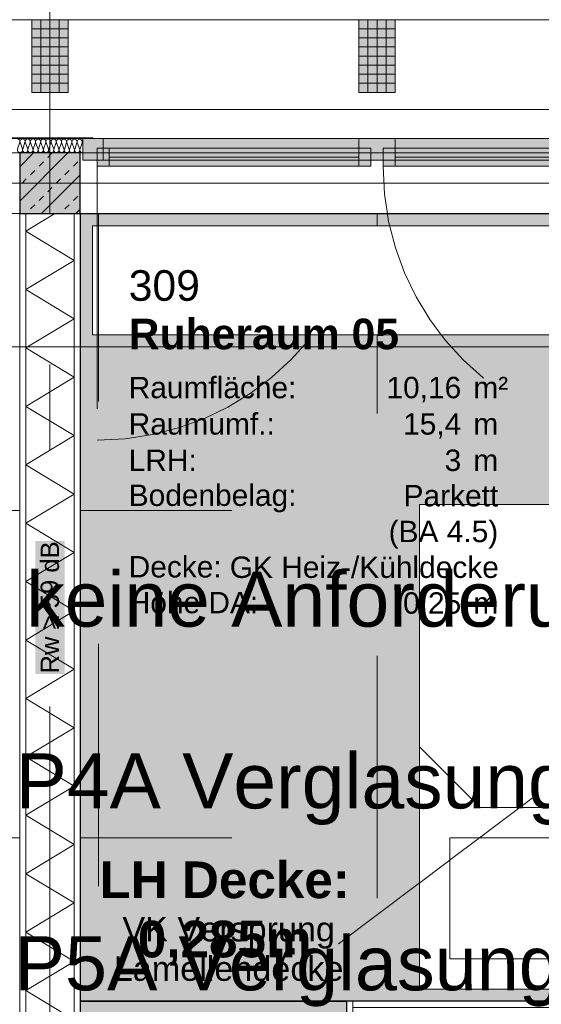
# Model space of a CAD drawing. Header units: metres. Extents: x -49 to 152, y -127 to 99.
# Tile 136 of 177: x -5.52 to -3.37, y -3.39 to 0.67. Entities that reach past the tile are written whole.
import ezdxf
from ezdxf.enums import TextEntityAlignment as Align

# ---------------------------------------------------------------- set-up
doc = ezdxf.new("R2010")
doc.units = ezdxf.units.M
doc.header["$PDMODE"] = 1
doc.header["$PDSIZE"] = -2
for name, pattern in [('Achsen 01', [5.291531, 3.175, -1.058062, 0.352704, -0.705764]), ('gestrichelt - 01', [2, 1, -1]), ('ISO-07 Punktiert', [0.889, 0.127, -0.762]), ('Raster 01', [2, 1, -1]), ('VW-01 Strichlinie kurz', [2, 1, -1])]:
    doc.linetypes.add(name, pattern=pattern)
doc.layers.get('0').update_dxf_attribs({"lineweight": 25})
for name, color, linetype, lineweight, true_color in [('013_Beton und Stahlbetonarbeiten-000 Brüstung', 7, 'Continuous', 9, 0xa6a6a6), ('013_Beton und Stahlbetonarbeiten-000 Sichtbeton-334 Außenwandöf', 5, 'Continuous', 5, 0x0000ff), ('014_Fassadenarbeiten-000 Aufsicht Betonfertigteile', 7, 'Continuous', 9, 0xc0c0c0), ('014_Fassadenarbeiten-330 mineralische Dämmung', 7, 'Continuous', 9, 0x666666), ('027_Tischlerarbeiten-000 Versprung Akustikdecke', 7, 'gestrichelt - 01', 9, 0xa0a0a4), ('031_Metallbauarbeiten-350 Lamellendecke DS', 7, 'Continuous', 35, 0x666666), ('032_Metallarbeiten-Fenster', 7, 'Continuous', 13, 0x444444), ('039_Trockenbauarbeiten-340 Dämmung', 7, 'Continuous', 9, 0xc0c0c0), ('039_Trockenbauarbeiten-350 Deckenspiegel', 7, 'Continuous', 35, 0x008011), ('AV1-Achsen', 1, 'Achsen 01', 18, 0xff0000), ('AV1-Einrichtung', 7, 'Continuous', 9, 0xa6a6a6), ('AV1-Raster', 7, 'Raster 01', 9, 0xa6a6a6)]:
    doc.layers.add(name, color=color, linetype=linetype, lineweight=lineweight, true_color=true_color)
for name, color, linetype, lineweight in [('013_Beton und Stahlbetonarbeiten-000 Unterzüge', 7, 'ISO-07 Punktiert', 13), ('013_Beton und Stahlbetonarbeiten-330 Außenstützen', 7, 'Continuous', 25), ('014_Fassadenarbeiten-330 Betonfertigteile vertikal', 7, 'Continuous', 9), ('039_Trockenbauarbeiten-340 Gipskarton', 7, 'Continuous', 9), ('039_Trockenbauarbeiten-alllg.', 7, 'Continuous', 9), ('_1.35m (3D)', 7, 'Continuous', 9), ('_GRU (2D)', 7, 'Continuous', 9), ('_Legende (2D)', 7, 'Continuous', 9), ('_OG 3 (2D)', 7, 'Continuous', 9), ('_OG 3 - DS (2D)', 7, 'Continuous', 9), ('AV1-Akustikvorgaben-Trennwände', 7, 'Continuous', 5), ('AV1-Schnitt Achsen', 7, 'Achsen 01', 18), ('AV1-Stempel-Raumstempel', 7, 'Continuous', 9), ('Bemaßung-Bemaßung', 7, 'Continuous', 9), ('Keine', 7, 'Continuous', 9)]:
    doc.layers.add(name, color=color, linetype=linetype, lineweight=lineweight)
doc.layers.get('0').freeze()
doc.styles.add('Arial', font='arial.ttf')
doc.styles.add('Arial (bold)', font='arialbd.ttf')
doc.dimstyles.new('COE 50', dxfattribs={"dimtxt": 100.872396, "dimasz": 0.001414, "dimexe": 0.001, "dimexo": 0.01, "dimgap": 0.001, "dimtad": 1, "dimdec": 3, "dimtxsty": 'Arial', "dimblk": 'VW_SLASH-3', "dimblk1": 'VW_SLASH-3', "dimblk2": 'VW_SLASH-3', "dimcen": 0, "dimadec": 3, "dimazin": 0, "dimtfac": 0.8, "dimtdec": 3, "dimtix": 1, "dimtmove": 0, "dimatfit": 0, "dimldrblk": 'VW_SLASH-2', "dimfxl": 0.002, "dimfxlon": 1, "dimfrac": 2, "dimtolj": 1, "dimarcsym": 0})
pattern_1 = [(-90, (0, 0), (0.0375, 0), [])]
pattern_2 = [(0, (0, 0), (2e-18, -0.0375), [])]

# ---------------------------------------------------------------- blocks, each defined once
blk = doc.blocks.new('Group-4')
at = {"layer": 'AV1-Raster'}
for p, q in [((-5.4, -22.95), (-5.4, 1.35)), ((-4.05, -22.95), (-4.05, 1.35)), ((1.35, -1.35), (-40.5, -1.35)), ((1.35, -2.7), (-40.5, -2.7))]:
    blk.add_line(p, q, dxfattribs=at)
blk = doc.blocks.new('1.35m (3D)')
at = {"layer": 'AV1-Raster', "color": 7}
blk.add_blockref('Group-4', (0, 0), dxfattribs=at)
blk = doc.blocks.new('OG 3 - DS (2D)')
at = {"layer": '031_Metallbauarbeiten-350 Lamellendecke DS', "linetype": 'Continuous', "lineweight": 0, "transparency": 33554483}
for points in [[(-5.275, -0.125), (-5.275, -3.375), (-2.825, -3.375), (-2.825, -0.125)], [(-4.175, -3.375), (-5.275, -3.375), (-5.275, -5.275), (-4.175, -5.275)]]:
    blk.add_hatch(color=55, dxfattribs=at).paths.add_polyline_path(points)
at = {"layer": '039_Trockenbauarbeiten-350 Deckenspiegel', "linetype": 'Continuous', "lineweight": 0, "transparency": 33554508}
blk.add_hatch(color=2, dxfattribs=at).paths.add_polyline_path([(-5.275, -0.125), (-2.825, -0.125), (-2.825, -3.375), (-5.275, -3.375)])
at = {"layer": '039_Trockenbauarbeiten-350 Deckenspiegel', "linetype": 'Continuous', "lineweight": 0, "transparency": 33554483}
blk.add_hatch(color=106, dxfattribs=at).paths.add_polyline_path([(-5.275, -3.375), (-4.175, -3.375), (-4.175, -5.275), (-5.275, -5.275)])
at = {"layer": '031_Metallbauarbeiten-350 Lamellendecke DS', "color": 251, "linetype": 'Continuous', "lineweight": 35, "transparency": 33554687, "flags": 128}
for points in [[(-5.275, -0.125), (-5.275, -3.375), (-2.825, -3.375), (-2.825, -0.125)], [(-4.175, -3.375), (-5.275, -3.375), (-5.275, -5.275), (-4.175, -5.275)]]:
    blk.add_lwpolyline(points, close=True, dxfattribs=at)
at = {"layer": '039_Trockenbauarbeiten-350 Deckenspiegel', "color": 251, "linetype": 'Continuous', "lineweight": 35, "transparency": 33554687, "flags": 128}
blk.add_lwpolyline([(-5.275, -0.125), (-2.825, -0.125), (-2.825, -3.375), (-5.275, -3.375)], close=True, dxfattribs=at)
at = {"layer": '039_Trockenbauarbeiten-350 Deckenspiegel', "flags": 128}
blk.add_lwpolyline([(-5.275, -3.375), (-4.175, -3.375), (-4.175, -5.275), (-5.275, -5.275)], close=True, dxfattribs=at)
at = {"layer": '039_Trockenbauarbeiten-350 Deckenspiegel', "insert": (-4.6789, -3.0131), "char_height": 0.15131, "attachment_point": 5, "line_spacing_factor": 0.969122, "style": 'Arial (bold)'}
blk.add_mtext('LH Decke: \\P0,285m', dxfattribs=at)
blk = doc.blocks.new('Group-171')
at = {"color": 255, "transparency": 33554559}
for points in [[(-5.225, -0.175), (-2.875, -0.175), (-2.875, -0.625), (-5.225, -0.625)], [(-3.875, -1.325), (-2.875, -1.325), (-2.875, -3.325), (-3.875, -3.325)]]:
    blk.add_wipeout(points, dxfattribs=at).dxf.layer = 'AV1-Einrichtung'
at = {"layer": 'AV1-Einrichtung', "flags": 128}
for points in [[(-5.225, -0.175), (-2.875, -0.175), (-2.875, -0.625), (-5.225, -0.625)], [(-3.875, -1.325), (-2.875, -1.325), (-2.875, -3.325), (-3.875, -3.325)]]:
    blk.add_lwpolyline(points, close=True, dxfattribs=at)
at = {"color": 255, "transparency": 33554559}
for points in [[(-2.875, -2.575), (-3.625, -2.575), (-3.875, -2.325), (-3.875, -1.325), (-2.875, -1.325)], [(-3.75, -2.7), (-3, -2.7), (-3, -3.2), (-3.75, -3.2)]]:
    blk.add_wipeout(points, dxfattribs=at).dxf.layer = 'AV1-Einrichtung'
at = {"layer": 'AV1-Einrichtung', "flags": 128}
for points in [[(-2.875, -2.575), (-3.625, -2.575), (-3.875, -2.325), (-3.875, -1.325), (-2.875, -1.325)], [(-3.75, -2.7), (-3, -2.7), (-3, -3.2), (-3.75, -3.2)]]:
    blk.add_lwpolyline(points, close=True, dxfattribs=at)
blk = doc.blocks.new('Group-282')
at = {"color": 255, "linetype": 'Continuous', "lineweight": 5}
blk.add_wipeout([(-5.3, -5.5), (-5.3, -0.125), (-5.5, -0.125), (-5.5, -5.5)], dxfattribs=at).dxf.layer = '039_Trockenbauarbeiten-340 Dämmung'
blk = doc.blocks.new('Group-283')
at = {"layer": '039_Trockenbauarbeiten-340 Dämmung', "transparency": 33554687, "flags": 128}
blk.add_lwpolyline([(-5.3, -3.4512), (-5.5, -3.3307), (-5.3, -3.2102), (-5.5, -3.0897), (-5.3, -2.9692), (-5.5, -2.8487), (-5.3, -2.7282), (-5.5, -2.6076), (-5.3, -2.4871), (-5.5, -2.3666), (-5.3, -2.2461), (-5.5, -2.1256), (-5.3, -2.0051), (-5.5, -1.8846), (-5.3, -1.764), (-5.5, -1.6435), (-5.3, -1.523), (-5.5, -1.4025), (-5.3, -1.282), (-5.5, -1.1615), (-5.3, -1.041), (-5.5, -0.9204), (-5.3, -0.7999), (-5.5, -0.6794), (-5.3, -0.5589), (-5.5, -0.4384), (-5.3, -0.3179), (-5.5, -0.1973), (-5.3799, -0.125)], dxfattribs=at)
blk = doc.blocks.new('Group-284')
at = {"layer": '039_Trockenbauarbeiten-340 Dämmung'}
blk.add_blockref('Group-282', (0, 0), dxfattribs=at)
at = {"layer": '039_Trockenbauarbeiten-340 Dämmung', "transparency": 33554687}
blk.add_blockref('Group-283', (0, 0), dxfattribs=at)
blk = doc.blocks.new('VW_SLASH-3')
at = {"color": 0, "linetype": 'ByBlock', "lineweight": -2, "transparency": 16777216}
blk.add_line((0, 0), (-1, 0), dxfattribs=at)
at = {"color": 0, "linetype": 'Continuous', "lineweight": 15, "transparency": 16777216, "flags": 128}
blk.add_lwpolyline([(0.5, 0.5), (-0.5, -0.5)], dxfattribs=at)
blk = doc.blocks.new('*D607')
at = {"layer": 'Bemaßung-Bemaßung', "color": 0, "lineweight": -2}
for p, q in [((-10.8, 3.575), (-10.8, 3.725)), ((-5.4, 3.575), (-5.4, 3.725)), ((-5.4707, 3.675), (-10.7293, 3.675))]:
    blk.add_line(p, q, dxfattribs=at)
at = {"layer": 'Defpoints', "color": 0}
for p in [(-10.8, 3.675), (-10.8, 0), (-5.4, 0)]:
    blk.add_point(p, dxfattribs=at)
at = {"layer": 'Bemaßung-Bemaßung', "color": 0, "lineweight": -2, "xscale": 0.070693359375, "yscale": 0.070693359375, "zscale": 0.070693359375}
for p, rotation in [((-10.8, 3.675), 180), ((-5.4, 3.675), 360)]:
    blk.add_blockref('VW_SLASH-3', p, dxfattribs=dict(at, rotation=rotation))
at = {"layer": 'Bemaßung-Bemaßung', "color": 0, "insert": (-8.1, 3.7856), "char_height": 0.10087, "attachment_point": 5, "style": 'Arial'}
blk.add_mtext('\\A1;5,40', dxfattribs=at)
blk = doc.blocks.new('VW_SLASH-2')
at = {"color": 0, "linetype": 'ByBlock', "lineweight": -2, "transparency": 16777216}
blk.add_line((0, 0), (-1, 0), dxfattribs=at)
at = {"color": 0, "linetype": 'Continuous', "lineweight": 15, "transparency": 16777216, "flags": 128}
blk.add_lwpolyline([(0.5, 0.5), (-0.5, -0.5)], dxfattribs=at)
blk = doc.blocks.new('*D608')
at = {"layer": 'Bemaßung-Bemaßung', "color": 0, "lineweight": -2}
for p, q in [((-5.4, 3.575), (-5.4, 3.725)), ((0, 3.575), (0, 3.725)), ((-0.0707, 3.675), (-5.3293, 3.675))]:
    blk.add_line(p, q, dxfattribs=at)
at = {"layer": 'Defpoints', "color": 0}
for p in [(-5.4, 3.675), (-5.4, 0), (0, 0)]:
    blk.add_point(p, dxfattribs=at)
at = {"layer": 'Bemaßung-Bemaßung', "color": 0, "lineweight": -2, "xscale": 0.070693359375, "yscale": 0.070693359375, "zscale": 0.070693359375}
for p, rotation in [((-5.4, 3.675), 180), ((0, 3.675), 360)]:
    blk.add_blockref('VW_SLASH-3', p, dxfattribs=dict(at, rotation=rotation))
at = {"layer": 'Bemaßung-Bemaßung', "color": 0, "insert": (-2.7, 3.7856), "char_height": 0.10087, "attachment_point": 5, "style": 'Arial'}
blk.add_mtext('\\A1;5,40', dxfattribs=at)
blk = doc.blocks.new('*D782')
at = {"layer": 'Bemaßung-Bemaßung', "color": 0, "linetype": 'Continuous', "lineweight": -2}
for p, q in [((-6.625, 1.575), (-6.625, 1.725)), ((-5.275, 1.575), (-5.275, 1.725)), ((-5.3457, 1.675), (-6.5543, 1.675))]:
    blk.add_line(p, q, dxfattribs=at)
at = {"layer": 'Defpoints', "color": 0}
for p in [(-6.625, 1.675), (-5.275, -0.125), (-6.625, -3.375)]:
    blk.add_point(p, dxfattribs=at)
at = {"layer": 'Bemaßung-Bemaßung', "color": 0, "lineweight": -2, "xscale": 0.070693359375, "yscale": 0.070693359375, "zscale": 0.070693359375, "rotation": 180}
blk.add_blockref('VW_SLASH-3', (-6.625, 1.675), dxfattribs=at)
at = {"layer": 'Bemaßung-Bemaßung', "color": 0, "lineweight": -2, "xscale": 0.070693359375, "yscale": 0.070693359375, "zscale": 0.070693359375}
blk.add_blockref('VW_SLASH-3', (-5.275, 1.675), dxfattribs=at)
at = {"layer": 'Bemaßung-Bemaßung', "color": 0, "insert": (-5.95, 1.7856), "char_height": 0.10087, "attachment_point": 5, "style": 'Arial'}
blk.add_mtext('\\A1;1,35', dxfattribs=at)
blk = doc.blocks.new('*D783')
at = {"layer": 'Bemaßung-Bemaßung', "color": 0, "linetype": 'Continuous', "lineweight": -2}
for p, q in [((-5.275, 1.575), (-5.275, 1.725)), ((-4.175, 1.575), (-4.175, 1.725)), ((-4.2457, 1.675), (-5.2043, 1.675))]:
    blk.add_line(p, q, dxfattribs=at)
at = {"layer": 'Defpoints', "color": 0}
for p in [(-5.275, 1.675), (-5.275, -0.125), (-4.175, -3.375)]:
    blk.add_point(p, dxfattribs=at)
at = {"layer": 'Bemaßung-Bemaßung', "color": 0, "lineweight": -2, "xscale": 0.070693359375, "yscale": 0.070693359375, "zscale": 0.070693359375}
for p, rotation in [((-5.275, 1.675), 180), ((-4.175, 1.675), 360)]:
    blk.add_blockref('VW_SLASH-3', p, dxfattribs=dict(at, rotation=rotation))
at = {"layer": 'Bemaßung-Bemaßung', "color": 0, "insert": (-4.725, 1.7856), "char_height": 0.10087, "attachment_point": 5, "style": 'Arial'}
blk.add_mtext('\\A1;1,10', dxfattribs=at)
blk = doc.blocks.new('*D784')
at = {"layer": 'Bemaßung-Bemaßung', "color": 0, "linetype": 'Continuous', "lineweight": -2}
for p, q in [((-4.175, 1.575), (-4.175, 1.725)), ((-2.575, 1.575), (-2.575, 1.725)), ((-2.6457, 1.675), (-4.1043, 1.675))]:
    blk.add_line(p, q, dxfattribs=at)
at = {"layer": 'Defpoints', "color": 0}
for p in [(-4.175, 1.675), (-2.575, -0.125), (-4.175, -3.375)]:
    blk.add_point(p, dxfattribs=at)
at = {"layer": 'Bemaßung-Bemaßung', "color": 0, "lineweight": -2, "xscale": 0.070693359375, "yscale": 0.070693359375, "zscale": 0.070693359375, "rotation": 180}
blk.add_blockref('VW_SLASH-3', (-4.175, 1.675), dxfattribs=at)
at = {"layer": 'Bemaßung-Bemaßung', "color": 0, "lineweight": -2, "xscale": 0.070693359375, "yscale": 0.070693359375, "zscale": 0.070693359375}
blk.add_blockref('VW_SLASH-3', (-2.575, 1.675), dxfattribs=at)
at = {"layer": 'Bemaßung-Bemaßung', "color": 0, "insert": (-3.375, 1.7856), "char_height": 0.10087, "attachment_point": 5, "style": 'Arial'}
blk.add_mtext('\\A1;1,60', dxfattribs=at)
blk = doc.blocks.new('COE - Fenster 01')
at = {"layer": '032_Metallarbeiten-Fenster', "linetype": 'Continuous', "lineweight": 0}
for points in [[(-0.03, 2.515), (-0.03, 2.43), (0.06, 2.43), (0.06, 2.515)], [(0.02, 2.455), (0.02, 2.405), (-0.055, 2.405), (-0.055, 2.455)], [(0.02, 2.405), (0.02, 1.375), (-0.055, 1.375), (-0.055, 2.405)], [(-0.03, 2.43), (0.06, 2.43), (0.06, 0.17), (-0.03, 0.17)], [(0.02, 1.375), (0.02, 1.325), (-0.055, 1.325), (-0.055, 1.375)], [(0.06, 1.375), (0.06, 1.225), (-0.03, 1.225), (-0.03, 1.375)], [(0.02, 1.225), (0.02, 1.275), (-0.055, 1.275), (-0.055, 1.225)], [(0.02, 0.195), (0.02, 1.225), (-0.055, 1.225), (-0.055, 0.195)], [(0.02, 0.145), (0.02, 0.195), (-0.055, 0.195), (-0.055, 0.145)], [(0.06, 0.17), (-0.03, 0.17), (-0.03, 0.085), (0.06, 0.085)]]:
    blk.add_hatch(color=7, dxfattribs=at).paths.add_polyline_path(points)
at = {"layer": '032_Metallarbeiten-Fenster', "color": 7, "linetype": 'gestrichelt - 01', "lineweight": 18, "transparency": 33554687}
for p, q in [((-0.055, 2.455), (-1.185, 2.455)), ((-0.055, 0.145), (-1.185, 0.145))]:
    blk.add_line(p, q, dxfattribs=at)
at = {"layer": '032_Metallarbeiten-Fenster', "color": 7, "lineweight": 18}
for p, q in [((-0.0175, 2.405), (-0.0175, 1.375)), ((-0.0175, 0.195), (-0.0175, 1.225))]:
    blk.add_line(p, q, dxfattribs=at)
at = {"layer": '032_Metallarbeiten-Fenster', "color": 7, "lineweight": 18, "flags": 128}
for points in [[(-0.03, 2.515), (-0.03, 2.43), (0.06, 2.43), (0.06, 2.515)], [(0.02, 2.455), (0.02, 2.405), (-0.055, 2.405), (-0.055, 2.455)], [(0.02, 2.405), (0.02, 1.375), (-0.055, 1.375), (-0.055, 2.405)], [(-0.03, 2.43), (0.06, 2.43), (0.06, 0.17), (-0.03, 0.17)], [(0.02, 1.375), (0.02, 1.325), (-0.055, 1.325), (-0.055, 1.375)], [(0.06, 1.375), (0.06, 1.225), (-0.03, 1.225), (-0.03, 1.375)], [(0.02, 1.225), (0.02, 1.275), (-0.055, 1.275), (-0.055, 1.225)], [(0.02, 0.195), (0.02, 1.225), (-0.055, 1.225), (-0.055, 0.195)], [(0.02, 0.145), (0.02, 0.195), (-0.055, 0.195), (-0.055, 0.145)], [(0.06, 0.17), (-0.03, 0.17), (-0.03, 0.085), (0.06, 0.085)]]:
    blk.add_lwpolyline(points, close=True, dxfattribs=at)
at = {"layer": '032_Metallarbeiten-Fenster', "color": 7, "linetype": 'gestrichelt - 01', "lineweight": 18, "transparency": 33554687}
for centre, start, end in [((-0.055, 2.455), 180.0004, 270), ((-0.055, 0.145), 90, 179.9996)]:
    blk.add_arc(centre, 1.13, start, end, dxfattribs=at)
blk = doc.blocks.new('Group-532')
at = {"layer": '014_Fassadenarbeiten-330 mineralische Dämmung', "transparency": 33554687, "flags": 128}
for points in [[(15.324, -23.2855, 0.513088), (15.3343, -23.2714), (15.3251, -23.2435, -1.372995), (15.3455, -23.2434), (15.3354, -23.2714, 1.372583), (15.3558, -23.2713), (15.3466, -23.2434, -1.372995), (15.367, -23.2432), (15.3568, -23.2713, 1.372583), (15.3772, -23.2712)], [(15.3354, -23.2714, 1.372583), (15.3558, -23.2713), (15.3466, -23.2434, -1.372995), (15.367, -23.2432), (15.3568, -23.2713, 1.372583), (15.3772, -23.2712), (15.368, -23.2432, -1.372995), (15.3884, -23.2431), (15.3783, -23.2712, 1.372583), (15.3987, -23.2711), (15.3895, -23.2431, -1.372995), (15.4099, -23.243), (15.3997, -23.2711, 1.372583), (15.4201, -23.2709), (15.4109, -23.243, -1.372995), (15.4313, -23.2429), (15.4212, -23.2709, 1.372583), (15.4416, -23.2708), (15.4324, -23.2429, -1.372995), (15.4528, -23.2427), (15.4426, -23.2708, 1.372583), (15.463, -23.2707), (15.4538, -23.2427, -1.372995), (15.4742, -23.2426), (15.464, -23.2707, 1.372583), (15.4844, -23.2706), (15.4753, -23.2426, -1.372995), (15.4957, -23.2425), (15.4855, -23.2705, 1.372583), (15.5059, -23.2704), (15.4967, -23.2425, -1.372995), (15.5171, -23.2424), (15.5069, -23.2704, 1.372583), (15.5273, -23.2703), (15.5182, -23.2424, -1.372995), (15.5386, -23.2422), (15.5284, -23.2703, 1.372583), (15.5488, -23.2702), (15.5396, -23.2422, -1.372995), (15.56, -23.2421), (15.5498, -23.2702, 1.372583), (15.5702, -23.27), (15.5611, -23.2421, -1.372995), (15.5815, -23.242)], [(15.5284, -23.2703, 0.324435), (15.5324, -23.2822, 0.324435), (15.545, -23.2822, 0.324435), (15.5488, -23.2702), (15.5396, -23.2422, -0.324488), (15.5435, -23.2302, -0.324488), (15.5561, -23.2302, -0.324488), (15.56, -23.2421), (15.5498, -23.2702, 0.324435), (15.5538, -23.2821, 0.324435), (15.5664, -23.282, 0.324435), (15.5702, -23.27), (15.5611, -23.2421, -0.324488), (15.5649, -23.2301, -0.324488), (15.5775, -23.23, -0.324488), (15.5815, -23.242), (15.5713, -23.27, 0.324435), (15.5753, -23.282, 0.324435), (15.5879, -23.2819, 0.324435), (15.5917, -23.2699), (15.5825, -23.242, -0.540395), (15.5937, -23.228)], [(15.594, -23.279, -0.225531), (15.5927, -23.2699), (15.5939, -23.2666)]]:
    blk.add_lwpolyline(points, format="xyb", dxfattribs=at)
blk = doc.blocks.new('Group-536')
at = {"layer": '014_Fassadenarbeiten-330 mineralische Dämmung', "transparency": 33554687}
blk.add_blockref('Group-532', (0, 0), dxfattribs=at)
blk = doc.blocks.new('Parametric Object-76')
at = {"layer": '014_Fassadenarbeiten-330 mineralische Dämmung', "color": 7, "transparency": 33554687}
blk.add_blockref('Group-536', (0, 0), dxfattribs=at)
at = {"layer": '014_Fassadenarbeiten-330 mineralische Dämmung', "color": 0, "flags": 1}
for tag in ['IFC_UUID', 'instanceID', 'prm0_name', 'prm0_type', 'prm0_value', 'prm1_name', 'prm1_type', 'prm1_value', 'prm2_name', 'prm2_type', 'prm2_value', 'prm3_name', 'prm3_type', 'prm3_value', 'prm4_name', 'prm4_type', 'prm4_value', 'prm5_name', 'prm5_type', 'prm5_value', 'prm6_name', 'prm6_type', 'prm6_value']:
    blk.add_attdef(tag, (-5.5352, 0.1232), '', height=0.00018, dxfattribs=at)
blk = doc.blocks.new('Raumstempel - Symbol - 1 (2D)')
at = {"layer": 'AV1-Stempel-Raumstempel', "attachment_point": 1, "line_spacing_factor": 0.967919, "style": 'Arial'}
for s, insert, char_height in [('Raumfläche:', (0.2, -0.6736), 0.088263), ('m²', (1.6225, -0.6736), 0.08826), ('Raumumf.:', (0.2, -0.8236), 0.08826), ('m', (1.6225, -0.8236), 0.0883), ('LRH:', (0.2, -0.9736), 0.08826), ('m', (1.6225, -0.9736), 0.0883), ('Bodenbelag:', (0.2, -1.118), 0.088263), ('Decke:', (0.2, -1.4131), 0.08826), ('Höhe DA:', (0.2, -1.5607), 0.08826), ('m', (1.6225, -1.5625), 0.0883)]:
    blk.add_mtext(s, dxfattribs=dict(at, insert=insert, char_height=char_height))
at = {"layer": 'AV1-Stempel-Raumstempel'}
for tag, style, p in [('Raumnummer', 'Arial', (0.2, -0.2337)), ('Raumname', 'Arial (bold)', (0.2, -0.4337))]:
    blk.add_attdef(tag, text='', height=0.1261, dxfattribs=dict(at, style=style)).set_placement(p, align=Align.TOP_LEFT)
at = {"layer": 'AV1-Stempel-Raumstempel', "style": 'Arial'}
for tag, p in [('Raumfläche', (1.5725, -0.6736)), ('Raumumfang', (1.5725, -0.8236)), ('LRH', (1.5725, -0.9736)), ('Bodenbelag', (1.7253, -1.1199)), ('Bodendetail', (1.7253, -1.2674)), ('Decke', (1.7278, -1.415)), ('Höhe_DA', (1.5725, -1.5625))]:
    blk.add_attdef(tag, text='', height=0.0883, dxfattribs=at).set_placement(p, align=Align.TOP_RIGHT)
blk = doc.blocks.new('Legende (2D)')
at = {"layer": 'Keine', "color": 7, "transparency": 33554687, "char_height": 0.226963, "attachment_point": 4, "line_spacing_factor": 0.969122, "style": 'Arial'}
for s, insert in [('Einbruchschutzklasse 1 N nach DIN 1627 {\\C8;keine Anforderung an Verglasung }', (-11.4364, -1.75)), ('Einbruchschutzklasse 2 nach DIN 1627 {\\C8;+ P4A Verglasung nach EN 356}', (-11.4364, -2.5)), ('Einbruchschutzklasse 3 nach DIN 1627 {\\C8;\\H0.984x;+ P5A Verglasung nach EN 356}', (-11.4364, -3.25))]:
    blk.add_mtext(s, dxfattribs=dict(at, insert=insert))
blk = doc.blocks.new('Group-872')
at = {"layer": 'AV1-Achsen'}
blk.add_line((-5.4, -26.5), (-5.4, 4.9), dxfattribs=at)
blk = doc.blocks.new('Group-879')
at = {"layer": 'AV1-Achsen'}
blk.add_line((-43.2844, 0), (4.2656, 0), dxfattribs=at)
blk = doc.blocks.new('Group-886')
at = {"layer": 'AV1-Schnitt Achsen'}
blk.add_line((-43.35, -0.675), (4.2, -0.675), dxfattribs=at)
blk = doc.blocks.new('GRU (2D)')
at = {"layer": 'AV1-Achsen', "color": 7}
for name in ['Group-872', 'Group-879']:
    blk.add_blockref(name, (0, 0), dxfattribs=at)
at = {"layer": 'AV1-Schnitt Achsen', "color": 7}
blk.add_blockref('Group-886', (0, 0), dxfattribs=at)
blk = doc.blocks.new('OG 3 (2D)')
at = {"layer": '014_Fassadenarbeiten-330 Betonfertigteile vertikal', "linetype": 'Continuous', "lineweight": 0}
for points in [[(-5.475, 0.675), (-5.325, 0.675), (-5.325, 0.375), (-5.475, 0.375)], [(-4.125, 0.675), (-3.975, 0.675), (-3.975, 0.375), (-4.125, 0.375)]]:
    blk.add_hatch(color=9, dxfattribs=at).paths.add_polyline_path(points)
at = {"layer": '014_Fassadenarbeiten-330 Betonfertigteile vertikal', "linetype": 'Continuous', "lineweight": 9}
h = blk.add_hatch(dxfattribs=at)
h.set_pattern_fill('Stahlbetonfertigteil-1', color=8, style=0, pattern_type=2)
h.set_pattern_definition(pattern_1)
h.paths.add_polyline_path([(-5.475, 0.675), (-5.325, 0.675), (-5.325, 0.375), (-5.475, 0.375)])
at = {"layer": '014_Fassadenarbeiten-330 Betonfertigteile vertikal', "linetype": 'Continuous', "lineweight": 13}
h = blk.add_hatch(dxfattribs=at)
h.set_pattern_fill('Stahlbetonfertigteil', color=8, style=0, pattern_type=2)
h.set_pattern_definition(pattern_2)
h.paths.add_polyline_path([(-5.475, 0.675), (-5.325, 0.675), (-5.325, 0.375), (-5.475, 0.375)])
at = {"layer": '014_Fassadenarbeiten-330 Betonfertigteile vertikal', "linetype": 'Continuous', "lineweight": 9}
h = blk.add_hatch(dxfattribs=at)
h.set_pattern_fill('Stahlbetonfertigteil-1', color=8, style=0, pattern_type=2)
h.set_pattern_definition(pattern_1)
h.paths.add_polyline_path([(-4.125, 0.675), (-3.975, 0.675), (-3.975, 0.375), (-4.125, 0.375)])
at = {"layer": '014_Fassadenarbeiten-330 Betonfertigteile vertikal', "linetype": 'Continuous', "lineweight": 13}
h = blk.add_hatch(dxfattribs=at)
h.set_pattern_fill('Stahlbetonfertigteil', color=8, style=0, pattern_type=2)
h.set_pattern_definition(pattern_2)
h.paths.add_polyline_path([(-4.125, 0.675), (-3.975, 0.675), (-3.975, 0.375), (-4.125, 0.375)])
at = {"layer": '032_Metallarbeiten-Fenster', "linetype": 'Continuous', "lineweight": 0, "transparency": 33554687}
blk.add_hatch(color=181, dxfattribs=at).paths.add_polyline_path([(-5.2231, 0.185), (-5.5769, 0.185), (-5.5769, 0.187), (-5.2231, 0.187)])
at = {"layer": '014_Fassadenarbeiten-000 Aufsicht Betonfertigteile', "flags": 128}
blk.add_lwpolyline([(-39.455, 0.305), (0.305, 0.305), (0.675, 0.675), (-39.825, 0.675)], close=True, dxfattribs=at)
at = {"layer": '014_Fassadenarbeiten-330 Betonfertigteile vertikal', "flags": 128}
for points in [[(-5.475, 0.675), (-5.325, 0.675), (-5.325, 0.375), (-5.475, 0.375)], [(-4.125, 0.675), (-3.975, 0.675), (-3.975, 0.375), (-4.125, 0.375)]]:
    blk.add_lwpolyline(points, close=True, dxfattribs=at)
at = {"layer": '032_Metallarbeiten-Fenster', "color": 7, "linetype": 'Continuous', "lineweight": 9, "transparency": 33554687, "flags": 128}
blk.add_lwpolyline([(-5.2231, 0.185), (-5.5769, 0.185), (-5.5769, 0.187), (-5.2231, 0.187)], close=True, dxfattribs=at)
at = {"layer": 'AV1-Einrichtung', "color": 7}
blk.add_blockref('Group-171', (0, 0), dxfattribs=at)
at = {"color": 255}
for points, layer in [([(-7.975, -0.125), (-7.975, 0.125), (-5.525, 0.125), (-5.525, -0.125)], '013_Beton und Stahlbetonarbeiten-000 Brüstung'), ([(-5.275, -0.125), (-5.275, 0.125), (-2.825, 0.125), (-2.825, -0.125)], '013_Beton und Stahlbetonarbeiten-000 Brüstung'), ([(-5.3, -5.275), (-5.3, -0.125), (-5.5, -0.125), (-5.5, -5.275)], '039_Trockenbauarbeiten-340 Dämmung'), ([(-4.175, -3.375), (-4.15, -3.375), (-4.15, -3.525), (-4.175, -3.525)], '039_Trockenbauarbeiten-340 Gipskarton')]:
    blk.add_wipeout(points, dxfattribs=at).dxf.layer = layer
at = {"layer": '013_Beton und Stahlbetonarbeiten-000 Brüstung', "flags": 128}
for points in [[(-7.975, -0.125), (-7.975, 0.125), (-5.525, 0.125), (-5.525, -0.125)], [(-5.275, -0.125), (-5.275, 0.125), (-2.825, 0.125), (-2.825, -0.125)]]:
    blk.add_lwpolyline(points, close=True, dxfattribs=at)
at = {"layer": '027_Tischlerarbeiten-000 Versprung Akustikdecke', "color": 7, "linetype": 'Continuous'}
blk.add_solid([(-4.6625, -3.375), (-4.7043, -3.321), (-4.6207, -3.321)], dxfattribs=at)
at = {"layer": '039_Trockenbauarbeiten-340 Dämmung', "flags": 128}
blk.add_lwpolyline([(-5.3, -5.275), (-5.3, -0.125), (-5.5, -0.125), (-5.5, -5.275)], close=True, dxfattribs=at)
at = {"layer": '039_Trockenbauarbeiten-340 Gipskarton', "flags": 128}
blk.add_lwpolyline([(-4.175, -3.375), (-4.15, -3.375), (-4.15, -3.525), (-4.175, -3.525)], close=True, dxfattribs=at)
at = {"layer": '039_Trockenbauarbeiten-alllg.'}
blk.add_line((-2.825, 0), (-5.275, 0), dxfattribs=at)
at = {"layer": '014_Fassadenarbeiten-330 mineralische Dämmung', "xscale": -1, "rotation": 180}
blk.add_blockref('Parametric Object-76', (-20.8589, -23.1023), dxfattribs=at)
at = {"layer": 'AV1-Stempel-Raumstempel'}
blk.add_blockref('Raumstempel - Symbol - 1 (2D)', (-5.275, -0.125), dxfattribs=at).add_auto_attribs({'Raumname': 'Ruheraum 05', 'Raumnummer': '309', 'Bodendetail': '(BA 4.5)', 'Raumfläche': '10,16', 'LRH': '3', 'Raumumfang': '15,4', 'Höhe_DA': '0,25', 'Decke': 'GK Heiz-/Kühldecke', 'Bodenbelag': 'Parkett'})
at = {"layer": '027_Tischlerarbeiten-000 Versprung Akustikdecke', "insert": (-4.6625, -3.2921), "char_height": 0.100872, "attachment_point": 8, "line_spacing_factor": 0.969122, "style": 'Arial'}
blk.add_mtext('VK Versprung\\PLamellendecke', dxfattribs=at)
at = {"layer": 'Bemaßung-Bemaßung', "color": 1}
for p1, p2, picture, middle in [((-5.4, 0), (-10.8, 0), '*D607', (-8.1, 3.7856)), ((0, 0), (-5.4, 0), '*D608', (-2.7, 3.7856))]:
    dim = blk.add_aligned_dim(p1=p1, p2=p2, distance=-3.675, text='5,40', dimstyle='COE 50', override={"dimtxt": 0.100872, "dimasz": 0.070693, "dimexe": 0.05, "dimgap": 0.05, "dimpost": '<>', "dimtxsty": 'Arial', "dimtmove": 2, "dimfxl": 0.1}, dxfattribs=at)
    dim.commit()
    dim.dimension.update_dxf_attribs({"geometry": picture, "text_midpoint": middle})
at = {"layer": '039_Trockenbauarbeiten-340 Dämmung', "color": 7, "transparency": 33554687}
blk.add_blockref('Group-284', (0, 0), dxfattribs=at)
at = {"color": 255}
blk.add_wipeout([(-4.15, -3.375), (-1.25, -3.375), (-1.25, -3.4), (-4.15, -3.4)], dxfattribs=at).dxf.layer = '039_Trockenbauarbeiten-340 Gipskarton'
at = {"layer": '039_Trockenbauarbeiten-340 Gipskarton', "flags": 128}
blk.add_lwpolyline([(-4.15, -3.375), (-1.25, -3.375), (-1.25, -3.4), (-4.15, -3.4)], close=True, dxfattribs=at)
at = {"layer": 'AV1-Akustikvorgaben-Trennwände', "color": 7}
blk.add_solid([(-5.3391, -2.0242), (-5.3391, -1.4758), (-5.4609, -2.0242), (-5.4609, -1.4758)], dxfattribs=at)
blk.add_solid([(-5.3391, -2.0242), (-5.3391, -1.4758), (-5.4609, -2.0242), (-5.4609, -1.4758)], dxfattribs=at)
at = {"layer": 'AV1-Akustikvorgaben-Trennwände', "insert": (-5.4, -1.75), "char_height": 0.07565, "attachment_point": 5, "rotation": 90, "line_spacing_factor": 0.971931, "style": 'Arial'}
blk.add_mtext('Rw ≥ 59 dB', dxfattribs=at)
at = {"layer": 'Bemaßung-Bemaßung', "linetype": 'Continuous'}
dim = blk.add_linear_dim(base=(-4.175, 1.675), p1=(-2.575, -0.125), p2=(-4.175, -3.375), text='1,60', dimstyle='COE 50', override={"dimtxt": 0.100872, "dimasz": 0.070693, "dimexe": 0.05, "dimgap": 0.05, "dimpost": '<>', "dimtxsty": 'Arial', "dimtmove": 2, "dimfxl": 0.1}, dxfattribs=at)
dim.commit()
dim.dimension.update_dxf_attribs({"geometry": '*D784', "text_midpoint": (-3.375, 1.7856)})
at = {"color": 255}
for points in [[(-5.525, -5.5), (-5.5, -5.5), (-5.5, -0.125), (-5.525, -0.125)], [(-5.3, -5.5), (-5.275, -5.5), (-5.275, -0.125), (-5.3, -0.125)]]:
    blk.add_wipeout(points, dxfattribs=at).dxf.layer = '039_Trockenbauarbeiten-340 Gipskarton'
at = {"layer": '013_Beton und Stahlbetonarbeiten-000 Sichtbeton-334 Außenwandöf', "linetype": 'Continuous', "lineweight": 0}
blk.add_hatch(color=30, dxfattribs=at).paths.add_polyline_path([(-5.275, -0.125), (-5.525, -0.125), (-5.525, 0.125), (-5.475, 0.125), (-5.475, -0.075), (-5.325, -0.075), (-5.325, 0.125), (-5.275, 0.125)])
at = {"layer": '013_Beton und Stahlbetonarbeiten-330 Außenstützen', "linetype": 'Continuous', "lineweight": 0, "true_color": 0xc0c0c0}
blk.add_hatch(color=9, dxfattribs=at).paths.add_polyline_path([(-5.275, 0.125), (-5.525, 0.125), (-5.525, -0.125), (-5.275, -0.125)])
at = {"layer": '013_Beton und Stahlbetonarbeiten-330 Außenstützen', "linetype": 'Continuous', "lineweight": 13}
h = blk.add_hatch(dxfattribs=at)
h.set_pattern_fill('Stahlbeton', color=251, style=0, pattern_type=2)
h.set_pattern_definition([(45, (0, 0), (0.0707107, -0.0707107), [0.025, -0.025])])
h.paths.add_polyline_path([(-5.275, 0.125), (-5.525, 0.125), (-5.525, -0.125), (-5.275, -0.125)])
h = blk.add_hatch(dxfattribs=at)
h.set_pattern_fill('Stahlbeton-1', color=251, style=0, pattern_type=2)
h.set_pattern_definition([(-135, (0.03106, -0.03313), (0.0707107, -0.0707107), [])])
h.paths.add_polyline_path([(-5.275, 0.125), (-5.525, 0.125), (-5.525, -0.125), (-5.275, -0.125)])
at = {"layer": '013_Beton und Stahlbetonarbeiten-000 Unterzüge', "linetype": 'VW-01 Strichlinie kurz'}
blk.add_line((-10.6, -7.95), (0.125, 0.125), dxfattribs=at)
at = {"layer": '013_Beton und Stahlbetonarbeiten-000 Unterzüge', "linetype": 'VW-01 Strichlinie kurz', "flags": 128}
for points in [[(-5.525, 0.125), (-5.525, -0.125), (-7.975, -0.125), (-7.975, 0.125)], [(-2.825, 0.125), (-2.825, -0.125), (-5.275, -0.125), (-5.275, 0.125)], [(-5.6, -7.95), (-5.6, -0.125), (-5.2, -0.125), (-5.2, -7.95)]]:
    blk.add_lwpolyline(points, close=True, dxfattribs=at)
at = {"layer": '013_Beton und Stahlbetonarbeiten-330 Außenstützen', "flags": 128}
blk.add_lwpolyline([(-5.275, 0.125), (-5.525, 0.125), (-5.525, -0.125), (-5.275, -0.125)], close=True, dxfattribs=at)
at = {"layer": '027_Tischlerarbeiten-000 Versprung Akustikdecke'}
for p, q in [((-6.625, -3.375), (-5.525, -3.375)), ((-5.275, -3.375), (-4.175, -3.375))]:
    blk.add_line(p, q, dxfattribs=at)
at = {"layer": '039_Trockenbauarbeiten-340 Gipskarton', "flags": 128}
for points in [[(-5.525, -5.5), (-5.5, -5.5), (-5.5, -0.125), (-5.525, -0.125)], [(-5.3, -5.5), (-5.275, -5.5), (-5.275, -0.125), (-5.3, -0.125)]]:
    blk.add_lwpolyline(points, close=True, dxfattribs=at)
at = {"layer": '032_Metallarbeiten-Fenster', "color": 7, "rotation": 90}
blk.add_blockref('COE - Fenster 01', (-2.75, 0.125), dxfattribs=at)
at = {"layer": 'Bemaßung-Bemaßung', "linetype": 'Continuous'}
for base, p1, p2, text, picture, middle in [((-6.625, 1.675), (-5.275, -0.125), (-6.625, -3.375), '1,35', '*D782', (-5.95, 1.7856)), ((-5.275, 1.675), (-4.175, -3.375), (-5.275, -0.125), '1,10', '*D783', (-4.725, 1.7856))]:
    dim = blk.add_linear_dim(base=base, p1=p1, p2=p2, text=text, dimstyle='COE 50', override={"dimtxt": 0.100872, "dimasz": 0.070693, "dimexe": 0.05, "dimgap": 0.05, "dimpost": '<>', "dimtxsty": 'Arial', "dimtmove": 2, "dimfxl": 0.1}, dxfattribs=at)
    dim.commit()
    dim.dimension.update_dxf_attribs({"geometry": picture, "text_midpoint": middle})

msp = doc.modelspace()

# ---------------------------------------------------------------- block references
at = {"layer": '_1.35m (3D)'}
msp.add_blockref('1.35m (3D)', (0, 0), dxfattribs=at)

# ---------------------------------------------------------------- next in the draw order: block references
at = {"layer": '_OG 3 - DS (2D)'}
msp.add_blockref('OG 3 - DS (2D)', (0, 0), dxfattribs=at)

# ---------------------------------------------------------------- next in the draw order: block references
at = {"layer": '_OG 3 (2D)'}
msp.add_blockref('OG 3 (2D)', (0, 0), dxfattribs=at)

# ---------------------------------------------------------------- next in the draw order: block references
at = {"layer": '_Legende (2D)'}
msp.add_blockref('Legende (2D)', (0, 0), dxfattribs=at)

# ---------------------------------------------------------------- next in the draw order: block references
at = {"layer": '_GRU (2D)'}
msp.add_blockref('GRU (2D)', (0, 0), dxfattribs=at)

doc.saveas('drawing.dxf')
